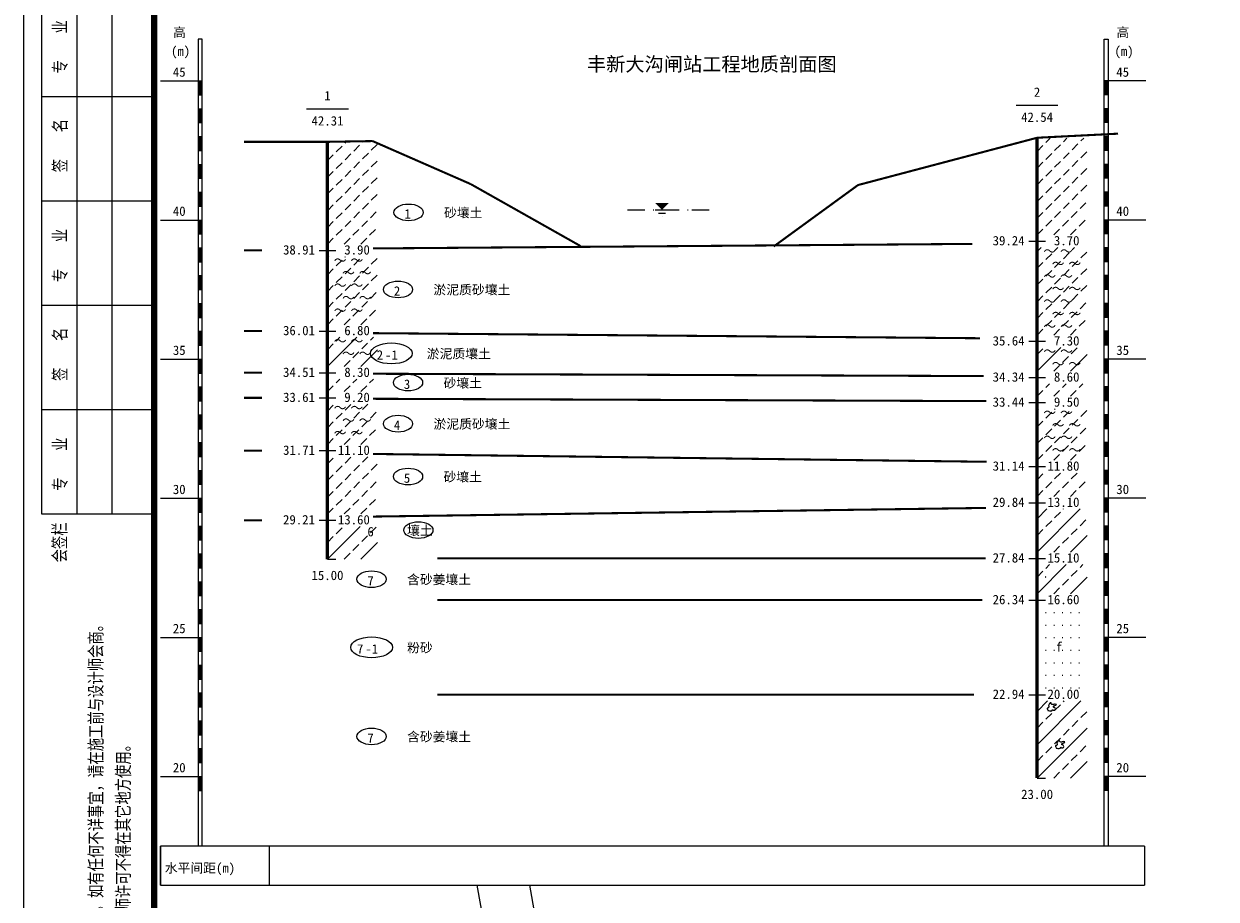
# Model space of a CAD drawing. Extents: x -13074 to 1448651, y 3648755 to 8081248.
# Tile 164 of 173: x 567718 to 568632, y 3857987 to 3858658. Entities that reach past the tile are written whole.
import ezdxf
from ezdxf.enums import TextEntityAlignment as Align

# ---------------------------------------------------------------- set-up
doc = ezdxf.new("R2010")
doc.units = 0
doc.layers.get('0').update_dxf_attribs({"linetype": 'CONTINUOUS'})
for name, color, linetype, lineweight in [('0.09标注线', 3, 'CONTINUOUS', 9), ('1', 1, 'CONTINUOUS', 40), ('2', 61, 'CONTINUOUS', 30), ('3', 8, 'CONTINUOUS', 5), ('SHEET', 1, 'CONTINUOUS', 15)]:
    doc.layers.add(name, color=color, linetype=linetype, lineweight=lineweight)
for name, color, linetype in [('DIM', 3, 'CONTINUOUS'), ('DMTZ', 7, 'CONTINUOUS'), ('水位线', 7, 'CONTINUOUS')]:
    doc.layers.add(name, color=color, linetype=linetype)
doc.styles.add('FHZ', font='FangSong_GB2312.ttf', dxfattribs={"width": 0.707, "height": 300})
doc.styles.add('宋体', font='FangSong_GB2312.ttf')
doc.styles.add('黑体', font='simhei.ttf')
doc.linetypes.add('8411', pattern='A,1,[20,LINE.SHX,S=2,R=0,X=0,Y=0],2,[15,LINE.SHX,S=2,R=0,X=0,Y=0],1', length=4)

# ---------------------------------------------------------------- blocks, each defined once
blk = doc.blocks.new('SJ')
for p, q in [((0.138, 0.434), (0.133, 0.374)), ((0.133, 0.374), (0.143, 0.354)), ((0.168, 0.432), (0.138, 0.434)), ((0.143, 0.354), (0.156, 0.342)), ((0.156, 0.342), (0.195, 0.24)), ((0.223, 0.432), (0.168, 0.432)), ((0.195, 0.24), (0.238, 0.223)), ((0.238, 0.476), (0.223, 0.432)), ((0.253, 0.486), (0.238, 0.476)), ((0.238, 0.223), (0.313, 0.205)), ((0.265, 0.663), (0.243, 0.636)), ((0.243, 0.636), (0.283, 0.544)), ((0.283, 0.489), (0.253, 0.486)), ((0.28, 0.69), (0.265, 0.663)), ((0.283, 0.544), (0.275, 0.556)), ((0.275, 0.556), (0.28, 0.531)), ((0.303, 0.715), (0.28, 0.69)), ((0.28, 0.531), (0.283, 0.494)), ((0.283, 0.494), (0.283, 0.489)), ((0.315, 0.785), (0.303, 0.715)), ((0.313, 0.205), (0.352, 0.2)), ((0.355, 0.815), (0.315, 0.785)), ((0.352, 0.2), (0.38, 0.193)), ((0.367, 0.84), (0.355, 0.815)), ((0.427, 0.852), (0.367, 0.84)), ((0.38, 0.193), (0.427, 0.198)), ((0.469, 0.85), (0.427, 0.852)), ((0.427, 0.198), (0.524, 0.22)), ((0.442, 0.81), (0.447, 0.82)), ((0.442, 0.802), (0.442, 0.81)), ((0.504, 0.725), (0.442, 0.802)), ((0.447, 0.82), (0.469, 0.85)), ((0.557, 0.715), (0.504, 0.725)), ((0.524, 0.22), (0.537, 0.243)), ((0.537, 0.243), (0.549, 0.272)), ((0.549, 0.272), (0.567, 0.302)), ((0.614, 0.718), (0.557, 0.715)), ((0.567, 0.302), (0.619, 0.26)), ((0.661, 0.723), (0.614, 0.718)), ((0.619, 0.26), (0.661, 0.25)), ((0.639, 0.581), (0.674, 0.596)), ((0.639, 0.489), (0.639, 0.581)), ((0.669, 0.484), (0.639, 0.489)), ((0.718, 0.73), (0.661, 0.723)), ((0.661, 0.25), (0.721, 0.265)), ((0.716, 0.481), (0.669, 0.484)), ((0.674, 0.596), (0.833, 0.655)), ((0.748, 0.474), (0.716, 0.481)), ((0.788, 0.752), (0.718, 0.73)), ((0.721, 0.265), (0.781, 0.292)), ((0.806, 0.372), (0.748, 0.474)), ((0.781, 0.292), (0.806, 0.372)), ((0.888, 0.723), (0.788, 0.752)), ((0.833, 0.655), (0.888, 0.723))]:
    blk.add_line(p, q)

msp = doc.modelspace()

# ---------------------------------------------------------------- linework, layer by layer
at = {"lineweight": 13}
for p, q in [((568501.391, 3858567.023), (568504.805, 3858570.436)), ((568514.831, 3858567.663), (568517.605, 3858570.436)), ((568528.271, 3858568.303), (568530.405, 3858570.436)), ((567950.418, 3858566.063), (567952.018, 3858567.663)), ((567957.138, 3858559.983), (567961.618, 3858564.463)), ((567963.858, 3858566.703), (567964.818, 3858567.663)), ((567970.578, 3858560.623), (567975.058, 3858565.103)), ((567977.298, 3858567.343), (567977.618, 3858567.663)), ((567984.018, 3858561.263), (567988.498, 3858565.743)), ((568494.671, 3858560.303), (568499.151, 3858564.783)), ((568508.111, 3858560.943), (568512.591, 3858565.423)), ((568521.551, 3858561.583), (568526.031, 3858566.063)), ((568528.271, 3858555.503), (568532.751, 3858559.983)), ((567950.418, 3858553.263), (567954.898, 3858557.743)), ((567957.138, 3858547.183), (567961.618, 3858551.663)), ((567963.858, 3858553.903), (567968.338, 3858558.383)), ((567970.578, 3858547.823), (567975.058, 3858552.303)), ((567977.298, 3858554.543), (567981.778, 3858559.023)), ((567984.018, 3858548.463), (567988.498, 3858552.943)), ((568494.671, 3858547.503), (568499.151, 3858551.983)), ((568501.391, 3858554.223), (568505.871, 3858558.703)), ((568508.111, 3858548.143), (568512.591, 3858552.623)), ((568514.831, 3858554.863), (568519.311, 3858559.343)), ((568521.551, 3858548.783), (568526.031, 3858553.263)), ((567950.418, 3858540.463), (567954.898, 3858544.943)), ((567963.858, 3858541.103), (567968.338, 3858545.583)), ((567977.298, 3858541.743), (567981.778, 3858546.223)), ((568501.391, 3858541.423), (568505.871, 3858545.903)), ((568514.831, 3858542.063), (568519.311, 3858546.543)), ((568528.271, 3858542.703), (568532.751, 3858547.183)), ((567957.138, 3858534.383), (567961.618, 3858538.863)), ((567963.858, 3858528.303), (567968.338, 3858532.783)), ((567970.578, 3858535.023), (567975.058, 3858539.503)), ((567977.298, 3858528.943), (567981.778, 3858533.423)), ((567984.018, 3858535.663), (567988.498, 3858540.143)), ((568494.671, 3858534.703), (568499.151, 3858539.183)), ((568501.391, 3858528.623), (568505.871, 3858533.103)), ((568508.111, 3858535.343), (568512.591, 3858539.823)), ((568514.831, 3858529.263), (568519.311, 3858533.743)), ((568521.551, 3858535.983), (568526.031, 3858540.463)), ((568528.271, 3858529.903), (568532.751, 3858534.383)), ((567950.418, 3858527.663), (567954.898, 3858532.143)), ((567957.138, 3858521.583), (567961.618, 3858526.063)), ((567970.578, 3858522.223), (567975.058, 3858526.703)), ((567984.018, 3858522.863), (567988.498, 3858527.343)), ((568494.671, 3858521.903), (568499.151, 3858526.383)), ((568508.111, 3858522.543), (568512.591, 3858527.023)), ((568521.551, 3858523.183), (568526.031, 3858527.663)), ((567950.418, 3858514.863), (567954.898, 3858519.343)), ((567963.858, 3858515.503), (567968.338, 3858519.983)), ((567977.298, 3858516.143), (567981.778, 3858520.623)), ((568501.391, 3858515.823), (568505.871, 3858520.303)), ((568514.831, 3858516.463), (568519.311, 3858520.943)), ((568527.631, 3858516.463), (568532.111, 3858520.943)), ((567950.418, 3858502.063), (567954.898, 3858506.543)), ((567957.138, 3858508.783), (567961.618, 3858513.263)), ((567963.858, 3858502.703), (567968.338, 3858507.183)), ((567970.578, 3858509.423), (567975.058, 3858513.903)), ((567976.658, 3858502.703), (567981.138, 3858507.183)), ((567983.378, 3858509.423), (567987.858, 3858513.903)), ((568494.671, 3858509.103), (568499.151, 3858513.583)), ((568501.391, 3858503.023), (568505.871, 3858507.503)), ((568508.111, 3858509.743), (568512.591, 3858514.223)), ((568514.191, 3858503.023), (568518.671, 3858507.503)), ((568520.911, 3858509.743), (568525.391, 3858514.223)), ((568526.991, 3858503.023), (568531.471, 3858507.503)), ((567957.138, 3858495.983), (567961.618, 3858500.463)), ((567969.938, 3858495.983), (567974.418, 3858500.463)), ((567982.738, 3858495.983), (567987.218, 3858500.463)), ((568494.671, 3858496.303), (568499.151, 3858500.783)), ((568507.471, 3858496.303), (568511.951, 3858500.783)), ((568520.271, 3858496.303), (568524.751, 3858500.783)), ((567950.418, 3858489.263), (567954.898, 3858493.743)), ((567963.218, 3858489.263), (567967.698, 3858493.743)), ((567976.018, 3858489.263), (567980.498, 3858493.743)), ((567950.418, 3858478.596), (567951.484, 3858479.663)), ((567963.858, 3858479.236), (567964.284, 3858479.663)), ((567984.018, 3858473.796), (567988.498, 3858478.276)), ((568494.671, 3858483.503), (568497.871, 3858486.703)), ((568501.391, 3858477.423), (568505.871, 3858481.903)), ((568508.111, 3858484.143), (568510.671, 3858486.703)), ((568514.831, 3858478.063), (568519.311, 3858482.543)), ((568521.551, 3858484.783), (568523.471, 3858486.703)), ((568528.271, 3858478.703), (568532.751, 3858483.183)), ((567950.418, 3858465.796), (567954.898, 3858470.276)), ((567957.138, 3858472.516), (567961.618, 3858476.996)), ((567963.858, 3858466.436), (567968.338, 3858470.916)), ((567970.578, 3858473.156), (567975.058, 3858477.636)), ((567977.298, 3858467.076), (567981.778, 3858471.556)), ((568494.671, 3858470.703), (568499.151, 3858475.183)), ((568501.391, 3858464.623), (568505.871, 3858469.103)), ((568508.111, 3858471.343), (568512.591, 3858475.823)), ((568514.831, 3858465.263), (568519.311, 3858469.743)), ((568521.551, 3858471.983), (568526.031, 3858476.463)), ((568528.271, 3858465.903), (568532.751, 3858470.383)), ((567957.138, 3858459.716), (567961.618, 3858464.196)), ((567970.578, 3858460.356), (567975.058, 3858464.836)), ((567984.018, 3858460.996), (567988.498, 3858465.476)), ((568494.671, 3858457.903), (568499.151, 3858462.383)), ((568508.111, 3858458.543), (568512.591, 3858463.023)), ((568521.551, 3858459.183), (568526.031, 3858463.663)), ((567950.418, 3858452.996), (567954.898, 3858457.476)), ((567957.138, 3858446.916), (567961.618, 3858451.396)), ((567963.858, 3858453.636), (567968.338, 3858458.116)), ((567970.578, 3858447.556), (567975.058, 3858452.036)), ((567977.298, 3858454.276), (567981.778, 3858458.756)), ((567983.378, 3858447.556), (567987.858, 3858452.036)), ((568501.391, 3858451.823), (568505.871, 3858456.303)), ((568514.831, 3858452.463), (568519.311, 3858456.943)), ((568521.551, 3858446.383), (568526.031, 3858450.863)), ((568528.271, 3858453.103), (568532.751, 3858457.583)), ((567950.418, 3858440.196), (567954.898, 3858444.676)), ((567963.858, 3858440.836), (567968.338, 3858445.316)), ((567976.658, 3858440.836), (567981.138, 3858445.316)), ((568494.671, 3858445.103), (568499.151, 3858449.583)), ((568501.391, 3858439.023), (568505.871, 3858443.503)), ((568508.111, 3858445.743), (568512.591, 3858450.223)), ((568514.831, 3858439.663), (568519.311, 3858444.143)), ((568527.631, 3858439.663), (568532.111, 3858444.143)), ((567957.138, 3858434.116), (567961.618, 3858438.596)), ((567969.938, 3858434.116), (567974.418, 3858438.596)), ((567982.738, 3858434.116), (567987.218, 3858438.596)), ((568494.671, 3858432.303), (568499.151, 3858436.783)), ((568508.111, 3858432.943), (568512.591, 3858437.423)), ((568520.911, 3858432.943), (568525.391, 3858437.423)), ((567950.418, 3858427.396), (567954.898, 3858431.876)), ((567963.218, 3858427.396), (567967.698, 3858431.876)), ((567976.018, 3858427.396), (567980.498, 3858431.876)), ((568494.671, 3858419.503), (568499.151, 3858423.983)), ((568501.391, 3858426.223), (568505.871, 3858430.703)), ((568507.471, 3858419.503), (568511.951, 3858423.983)), ((568514.191, 3858426.223), (568518.671, 3858430.703)), ((568520.271, 3858419.503), (568524.751, 3858423.983)), ((568526.991, 3858426.223), (568531.471, 3858430.703)), ((567950.418, 3858395.396), (567972.818, 3858417.796)), ((567957.138, 3858414.916), (567960.018, 3858417.796)), ((567983.378, 3858415.556), (567985.618, 3858417.796)), ((567950.418, 3858408.196), (567954.898, 3858412.676)), ((567969.938, 3858402.116), (567974.418, 3858406.596)), ((567976.018, 3858395.396), (567988.818, 3858408.196)), ((567976.658, 3858408.836), (567981.138, 3858413.316)), ((568494.671, 3858391.769), (568512.805, 3858409.903)), ((568494.671, 3858404.569), (568499.151, 3858409.049)), ((568520.271, 3858391.769), (568533.071, 3858404.569)), ((568520.911, 3858405.209), (568525.391, 3858409.689)), ((567963.218, 3858395.396), (567967.698, 3858399.876)), ((568507.471, 3858391.769), (568511.951, 3858396.249)), ((568514.191, 3858398.489), (568518.671, 3858402.969)), ((567950.418, 3858376.196), (567954.898, 3858380.676)), ((567957.138, 3858382.916), (567960.018, 3858385.796)), ((567963.218, 3858376.196), (567967.698, 3858380.676)), ((567969.938, 3858382.916), (567972.818, 3858385.796)), ((567976.018, 3858376.196), (567980.498, 3858380.676)), ((567982.738, 3858382.916), (567985.618, 3858385.796)), ((568501.391, 3858379.289), (568504.271, 3858382.169)), ((568514.191, 3858379.289), (568517.071, 3858382.169)), ((568526.991, 3858379.289), (568529.871, 3858382.169)), ((568494.671, 3858372.569), (568499.151, 3858377.049)), ((568507.471, 3858372.569), (568511.951, 3858377.049)), ((568520.271, 3858372.569), (568524.751, 3858377.049)), ((567950.418, 3858361.263), (567954.898, 3858365.743)), ((567957.138, 3858355.183), (567961.618, 3858359.663)), ((567963.858, 3858361.903), (567968.338, 3858366.383)), ((567970.578, 3858355.823), (567975.058, 3858360.303)), ((567977.298, 3858362.543), (567981.351, 3858366.596)), ((567983.378, 3858355.823), (567987.858, 3858360.303)), ((568494.671, 3858361.903), (568495.738, 3858362.969)), ((568501.391, 3858355.823), (568505.871, 3858360.303)), ((568508.111, 3858362.543), (568508.538, 3858362.969)), ((568514.831, 3858356.463), (568519.311, 3858360.943)), ((568528.271, 3858357.103), (568532.751, 3858361.583)), ((567950.418, 3858348.463), (567954.898, 3858352.943)), ((567963.858, 3858349.103), (567968.338, 3858353.583)), ((567976.658, 3858349.103), (567981.138, 3858353.583)), ((568494.671, 3858349.103), (568499.151, 3858353.583)), ((568508.111, 3858349.743), (568512.591, 3858354.223)), ((568521.551, 3858350.383), (568526.031, 3858354.863)), ((567957.138, 3858342.383), (567961.618, 3858346.863)), ((567969.938, 3858342.383), (567974.418, 3858346.863)), ((567982.738, 3858342.383), (567987.218, 3858346.863)), ((568494.671, 3858336.303), (568499.151, 3858340.783)), ((568501.391, 3858343.023), (568505.871, 3858347.503)), ((568508.111, 3858336.943), (568512.591, 3858341.423)), ((568514.831, 3858343.663), (568519.311, 3858348.143)), ((568520.911, 3858336.943), (568525.391, 3858341.423)), ((568527.631, 3858343.663), (568532.111, 3858348.143)), ((567950.418, 3858335.663), (567954.898, 3858340.143)), ((567963.218, 3858335.663), (567967.698, 3858340.143)), ((567976.018, 3858335.663), (567980.498, 3858340.143)), ((568501.391, 3858330.223), (568505.871, 3858334.703)), ((568514.191, 3858330.223), (568518.671, 3858334.703)), ((568526.991, 3858330.223), (568531.471, 3858334.703)), ((567950.418, 3858320.729), (567954.898, 3858325.209)), ((567963.858, 3858321.369), (567968.338, 3858325.849)), ((567977.298, 3858322.009), (567981.351, 3858326.063)), ((568494.671, 3858323.503), (568499.151, 3858327.983)), ((568507.471, 3858323.503), (568511.951, 3858327.983)), ((568520.271, 3858323.503), (568524.751, 3858327.983)), ((567957.138, 3858314.649), (567961.618, 3858319.129)), ((567970.578, 3858315.289), (567975.058, 3858319.769)), ((567977.298, 3858309.209), (567981.778, 3858313.689)), ((567984.018, 3858315.929), (567988.498, 3858320.409)), ((568508.111, 3858309.209), (568512.591, 3858313.689)), ((568520.911, 3858309.209), (568525.391, 3858313.689)), ((567950.418, 3858307.929), (567954.898, 3858312.409)), ((567957.138, 3858301.849), (567961.618, 3858306.329)), ((567963.858, 3858308.569), (567968.338, 3858313.049)), ((567970.578, 3858302.489), (567975.058, 3858306.969)), ((567983.378, 3858302.489), (567987.858, 3858306.969)), ((568494.671, 3858308.569), (568499.151, 3858313.049)), ((568501.391, 3858302.489), (568505.871, 3858306.969)), ((568514.191, 3858302.489), (568518.671, 3858306.969)), ((568526.991, 3858302.489), (568531.471, 3858306.969)), ((567950.418, 3858295.129), (567954.898, 3858299.609)), ((567963.858, 3858295.769), (567968.338, 3858300.249)), ((567976.658, 3858295.769), (567981.138, 3858300.249)), ((568494.671, 3858295.769), (568499.151, 3858300.249)), ((568507.471, 3858295.769), (568511.951, 3858300.249)), ((568520.271, 3858295.769), (568524.751, 3858300.249)), ((567950.418, 3858282.329), (567954.898, 3858286.809)), ((567957.138, 3858289.049), (567961.618, 3858293.529)), ((567963.218, 3858282.329), (567967.698, 3858286.809)), ((567969.938, 3858289.049), (567974.418, 3858293.529)), ((567976.018, 3858282.329), (567980.498, 3858286.809)), ((567982.738, 3858289.049), (567987.218, 3858293.529)), ((568494.671, 3858253.103), (568527.738, 3858286.169)), ((568494.671, 3858278.703), (568502.138, 3858286.169)), ((568514.831, 3858286.063), (568514.938, 3858286.169)), ((568501.391, 3858272.623), (568505.871, 3858277.103)), ((568508.111, 3858279.343), (568512.591, 3858283.823)), ((568527.631, 3858273.263), (568532.111, 3858277.743)), ((567950.418, 3858247.663), (567975.484, 3858272.729)), ((567957.138, 3858267.183), (567961.618, 3858271.663)), ((567983.378, 3858267.823), (567987.858, 3858272.303)), ((568494.671, 3858265.903), (568499.151, 3858270.383)), ((568520.911, 3858266.543), (568525.391, 3858271.023)), ((567950.418, 3858260.463), (567954.898, 3858264.943)), ((567969.938, 3858254.383), (567974.418, 3858258.863)), ((567976.018, 3858247.663), (567988.818, 3858260.463)), ((567976.658, 3858261.103), (567981.138, 3858265.583)), ((568514.191, 3858259.823), (568518.671, 3858264.303)), ((568520.271, 3858253.103), (568533.071, 3858265.903)), ((567963.218, 3858247.663), (567967.698, 3858252.143)), ((568507.471, 3858253.103), (568511.951, 3858257.583)), ((568494.671, 3858221.103), (568517.071, 3858243.503)), ((568501.391, 3858240.623), (568504.271, 3858243.503)), ((568527.631, 3858241.263), (568529.871, 3858243.503)), ((568494.671, 3858233.903), (568499.151, 3858238.383)), ((568514.191, 3858227.823), (568518.671, 3858232.303)), ((568520.271, 3858221.103), (568533.071, 3858233.903)), ((568520.911, 3858234.543), (568525.391, 3858239.023)), ((568507.471, 3858221.103), (568511.951, 3858225.583)), ((568501.071, 3858206.703), (568501.711, 3858206.703)), ((568507.471, 3858206.703), (568508.111, 3858206.703)), ((568513.871, 3858206.703), (568514.511, 3858206.703)), ((568520.271, 3858206.703), (568520.911, 3858206.703)), ((568526.671, 3858206.703), (568527.311, 3858206.703)), ((568501.071, 3858197.103), (568501.711, 3858197.103)), ((568507.471, 3858197.103), (568508.111, 3858197.103)), ((568513.871, 3858197.103), (568514.511, 3858197.103)), ((568520.271, 3858197.103), (568520.911, 3858197.103)), ((568526.671, 3858197.103), (568527.311, 3858197.103)), ((568501.071, 3858187.503), (568501.711, 3858187.503)), ((568507.471, 3858187.503), (568508.111, 3858187.503)), ((568513.871, 3858187.503), (568514.511, 3858187.503)), ((568520.271, 3858187.503), (568520.911, 3858187.503)), ((568526.671, 3858187.503), (568527.311, 3858187.503)), ((568501.071, 3858177.903), (568501.711, 3858177.903)), ((568507.471, 3858177.903), (568508.111, 3858177.903)), ((568513.871, 3858177.903), (568514.511, 3858177.903)), ((568520.271, 3858177.903), (568520.911, 3858177.903)), ((568526.671, 3858177.903), (568527.311, 3858177.903)), ((568501.071, 3858168.303), (568501.711, 3858168.303)), ((568507.471, 3858168.303), (568508.111, 3858168.303)), ((568513.871, 3858168.303), (568514.511, 3858168.303)), ((568520.271, 3858168.303), (568520.911, 3858168.303)), ((568526.671, 3858168.303), (568527.311, 3858168.303)), ((568501.071, 3858158.703), (568501.711, 3858158.703)), ((568507.471, 3858158.703), (568508.111, 3858158.703)), ((568513.871, 3858158.703), (568514.511, 3858158.703)), ((568520.271, 3858158.703), (568520.911, 3858158.703)), ((568526.671, 3858158.703), (568527.311, 3858158.703)), ((568501.071, 3858149.103), (568501.711, 3858149.103)), ((568507.471, 3858149.103), (568508.111, 3858149.103)), ((568513.871, 3858149.103), (568514.511, 3858149.103)), ((568520.271, 3858149.103), (568520.911, 3858149.103)), ((568526.671, 3858149.103), (568527.311, 3858149.103)), ((568494.671, 3858105.369), (568528.271, 3858138.969)), ((568494.671, 3858130.969), (568502.671, 3858138.969)), ((568508.111, 3858131.609), (568512.591, 3858136.089)), ((568514.831, 3858138.329), (568515.471, 3858138.969)), ((568528.271, 3858126.169), (568532.751, 3858130.649)), ((568494.671, 3858118.169), (568499.151, 3858122.649)), ((568501.391, 3858124.889), (568505.871, 3858129.369)), ((568521.551, 3858119.449), (568526.031, 3858123.929)), ((568494.671, 3858079.769), (568533.071, 3858118.169)), ((568514.831, 3858112.729), (568519.311, 3858117.209)), ((568501.391, 3858099.289), (568505.871, 3858103.769)), ((568508.111, 3858106.009), (568512.591, 3858110.489)), ((568527.631, 3858099.929), (568532.111, 3858104.409)), ((568494.671, 3858092.569), (568499.151, 3858097.049)), ((568520.911, 3858093.209), (568525.391, 3858097.689)), ((568514.191, 3858086.489), (568518.671, 3858090.969)), ((568520.271, 3858079.769), (568533.071, 3858092.569)), ((568507.471, 3858079.769), (568511.951, 3858084.249))]:
    msp.add_line(p, q, dxfattribs=at)
at = {"layer": '0.09标注线', "linetype": 'Continuous', "lineweight": 13}
for p, q in [((568494.671, 3858570.787), (568357.306, 3858534.516)), ((568059.971, 3858535.267), (568144.449, 3858487.772))]:
    msp.add_line(p, q, dxfattribs=at)
at = {"layer": '1', "lineweight": 13}
for p, q in [((567854.418, 3858646.383), (567851.218, 3858646.383)), ((567851.218, 3858646.383), (567851.218, 3858027.716)), ((567854.418, 3858027.716), (567854.418, 3858646.383)), ((568546.023, 3858027.716), (568546.023, 3858646.383)), ((568546.023, 3858646.383), (568549.223, 3858646.383)), ((568549.223, 3858646.383), (568549.223, 3858027.716)), ((567822.418, 3858614.383), (567854.418, 3858614.383)), ((568578.023, 3858614.383), (568546.023, 3858614.383)), ((567851.218, 3858603.716), (567854.418, 3858603.716)), ((568549.223, 3858603.716), (568546.023, 3858603.716)), ((567851.218, 3858593.049), (567854.418, 3858593.049)), ((568549.223, 3858593.049), (568546.023, 3858593.049)), ((567851.218, 3858582.383), (567854.418, 3858582.383)), ((568549.223, 3858582.383), (568546.023, 3858582.383)), ((567851.218, 3858571.716), (567854.418, 3858571.716)), ((568549.223, 3858571.716), (568546.023, 3858571.716)), ((567851.218, 3858561.049), (567854.418, 3858561.049)), ((568549.223, 3858561.049), (568546.023, 3858561.049)), ((567851.218, 3858550.383), (567854.418, 3858550.383)), ((568549.223, 3858550.383), (568546.023, 3858550.383)), ((567851.218, 3858539.716), (567854.418, 3858539.716)), ((568549.223, 3858539.716), (568546.023, 3858539.716)), ((567851.218, 3858529.049), (567854.418, 3858529.049)), ((568549.223, 3858529.049), (568546.023, 3858529.049)), ((567851.218, 3858518.383), (567854.418, 3858518.383)), ((568549.223, 3858518.383), (568546.023, 3858518.383)), ((567822.418, 3858507.716), (567854.418, 3858507.716)), ((568578.023, 3858507.716), (568546.023, 3858507.716)), ((567851.218, 3858497.049), (567854.418, 3858497.049)), ((568549.223, 3858497.049), (568546.023, 3858497.049)), ((567851.218, 3858486.383), (567854.418, 3858486.383)), ((568549.223, 3858486.383), (568546.023, 3858486.383)), ((567851.218, 3858475.716), (567854.418, 3858475.716)), ((568549.223, 3858475.716), (568546.023, 3858475.716)), ((567851.218, 3858465.049), (567854.418, 3858465.049)), ((568549.223, 3858465.049), (568546.023, 3858465.049)), ((567851.218, 3858454.383), (567854.418, 3858454.383)), ((568549.223, 3858454.383), (568546.023, 3858454.383)), ((567851.218, 3858443.716), (567854.418, 3858443.716)), ((568549.223, 3858443.716), (568546.023, 3858443.716)), ((567851.218, 3858433.049), (567854.418, 3858433.049)), ((568549.223, 3858433.049), (568546.023, 3858433.049)), ((567851.218, 3858422.383), (567854.418, 3858422.383)), ((568549.223, 3858422.383), (568546.023, 3858422.383)), ((567851.218, 3858411.716), (567854.418, 3858411.716)), ((568549.223, 3858411.716), (568546.023, 3858411.716)), ((567822.418, 3858401.049), (567854.418, 3858401.049)), ((568578.023, 3858401.049), (568546.023, 3858401.049)), ((567851.218, 3858390.383), (567854.418, 3858390.383)), ((568549.223, 3858390.383), (568546.023, 3858390.383)), ((567851.218, 3858379.716), (567854.418, 3858379.716)), ((568549.223, 3858379.716), (568546.023, 3858379.716)), ((567851.218, 3858369.049), (567854.418, 3858369.049)), ((568549.223, 3858369.049), (568546.023, 3858369.049)), ((567851.218, 3858358.383), (567854.418, 3858358.383)), ((568549.223, 3858358.383), (568546.023, 3858358.383)), ((567851.218, 3858347.716), (567854.418, 3858347.716)), ((568549.223, 3858347.716), (568546.023, 3858347.716)), ((567851.218, 3858337.049), (567854.418, 3858337.049)), ((568549.223, 3858337.049), (568546.023, 3858337.049)), ((567851.218, 3858326.383), (567854.418, 3858326.383)), ((568549.223, 3858326.383), (568546.023, 3858326.383)), ((567851.218, 3858315.716), (567854.418, 3858315.716)), ((568549.223, 3858315.716), (568546.023, 3858315.716)), ((567851.218, 3858305.049), (567854.418, 3858305.049)), ((568549.223, 3858305.049), (568546.023, 3858305.049)), ((567822.418, 3858294.383), (567854.418, 3858294.383)), ((568578.023, 3858294.383), (568546.023, 3858294.383)), ((567851.218, 3858283.716), (567854.418, 3858283.716)), ((568549.223, 3858283.716), (568546.023, 3858283.716)), ((567851.218, 3858273.049), (567854.418, 3858273.049)), ((568549.223, 3858273.049), (568546.023, 3858273.049)), ((567851.218, 3858262.383), (567854.418, 3858262.383)), ((568549.223, 3858262.383), (568546.023, 3858262.383)), ((567851.218, 3858251.716), (567854.418, 3858251.716)), ((568549.223, 3858251.716), (568546.023, 3858251.716)), ((567851.218, 3858241.049), (567854.418, 3858241.049)), ((567950.418, 3858247.663), (567956.818, 3858247.663)), ((568549.223, 3858241.049), (568546.023, 3858241.049)), ((567851.218, 3858230.383), (567854.418, 3858230.383)), ((568549.223, 3858230.383), (568546.023, 3858230.383)), ((567851.218, 3858219.716), (567854.418, 3858219.716)), ((568549.223, 3858219.716), (568546.023, 3858219.716)), ((567851.218, 3858209.049), (567854.418, 3858209.049)), ((568549.223, 3858209.049), (568546.023, 3858209.049)), ((567851.218, 3858198.383), (567854.418, 3858198.383)), ((568549.223, 3858198.383), (568546.023, 3858198.383)), ((567822.418, 3858187.716), (567854.418, 3858187.716)), ((568578.023, 3858187.716), (568546.023, 3858187.716)), ((567851.218, 3858177.049), (567854.418, 3858177.049)), ((568549.223, 3858177.049), (568546.023, 3858177.049)), ((567851.218, 3858166.383), (567854.418, 3858166.383)), ((568549.223, 3858166.383), (568546.023, 3858166.383)), ((567851.218, 3858155.716), (567854.418, 3858155.716)), ((568549.223, 3858155.716), (568546.023, 3858155.716)), ((567851.218, 3858145.049), (567854.418, 3858145.049)), ((568549.223, 3858145.049), (568546.023, 3858145.049)), ((567851.218, 3858134.383), (567854.418, 3858134.383)), ((568549.223, 3858134.383), (568546.023, 3858134.383)), ((567851.218, 3858123.716), (567854.418, 3858123.716)), ((568549.223, 3858123.716), (568546.023, 3858123.716)), ((567851.218, 3858113.049), (567854.418, 3858113.049)), ((568549.223, 3858113.049), (568546.023, 3858113.049)), ((567851.218, 3858102.383), (567854.418, 3858102.383)), ((568549.223, 3858102.383), (568546.023, 3858102.383)), ((567851.218, 3858091.716), (567854.418, 3858091.716)), ((568549.223, 3858091.716), (568546.023, 3858091.716)), ((567822.418, 3858081.049), (567854.418, 3858081.049)), ((568494.671, 3858079.769), (568501.071, 3858079.769)), ((568578.023, 3858081.049), (568546.023, 3858081.049)), ((567851.218, 3858070.383), (567854.418, 3858070.383)), ((568549.223, 3858070.383), (568546.023, 3858070.383)), ((568576.97, 3858027.716), (567822.418, 3858027.716)), ((567822.418, 3858027.716), (567822.418, 3857997.617)), ((567822.418, 3857997.617), (567822.418, 3858027.716)), ((567905.618, 3858027.716), (567905.618, 3857997.617)), ((568576.97, 3858027.716), (568576.97, 3857997.617)), ((567822.418, 3857997.617), (568576.97, 3857997.617))]:
    msp.add_line(p, q, dxfattribs=at)
at = {"layer": '1', "color": 1, "lineweight": 13}
for p, q in [((567934.418, 3858592.995), (567966.418, 3858592.995)), ((568478.671, 3858595.768), (568510.671, 3858595.768))]:
    msp.add_line(p, q, dxfattribs=at)
at = {"layer": '1', "lineweight": 13, "const_width": 2.56}
for points in [[(568494.671, 3858570.436), (568494.671, 3858079.769)], [(567950.418, 3858567.663), (567950.418, 3858247.663)]]:
    msp.add_lwpolyline(points, dxfattribs=at)
at = {"layer": '1', "lineweight": 13}
for points in [[(567851.218, 3858614.383), (567854.418, 3858614.383), (567851.218, 3858603.716), (567854.418, 3858603.716)], [(568549.223, 3858614.383), (568546.023, 3858614.383), (568549.223, 3858603.716), (568546.023, 3858603.716)], [(567851.218, 3858593.049), (567854.418, 3858593.049), (567851.218, 3858582.383), (567854.418, 3858582.383)], [(568549.223, 3858593.049), (568546.023, 3858593.049), (568549.223, 3858582.383), (568546.023, 3858582.383)], [(567851.218, 3858571.716), (567854.418, 3858571.716), (567851.218, 3858561.049), (567854.418, 3858561.049)], [(568549.223, 3858571.716), (568546.023, 3858571.716), (568549.223, 3858561.049), (568546.023, 3858561.049)], [(567851.218, 3858550.383), (567854.418, 3858550.383), (567851.218, 3858539.716), (567854.418, 3858539.716)], [(568549.223, 3858550.383), (568546.023, 3858550.383), (568549.223, 3858539.716), (568546.023, 3858539.716)], [(567851.218, 3858529.049), (567854.418, 3858529.049), (567851.218, 3858518.383), (567854.418, 3858518.383)], [(568549.223, 3858529.049), (568546.023, 3858529.049), (568549.223, 3858518.383), (568546.023, 3858518.383)], [(567851.218, 3858507.716), (567854.418, 3858507.716), (567851.218, 3858497.049), (567854.418, 3858497.049)], [(568549.223, 3858507.716), (568546.023, 3858507.716), (568549.223, 3858497.049), (568546.023, 3858497.049)], [(567851.218, 3858486.383), (567854.418, 3858486.383), (567851.218, 3858475.716), (567854.418, 3858475.716)], [(568549.223, 3858486.383), (568546.023, 3858486.383), (568549.223, 3858475.716), (568546.023, 3858475.716)], [(567851.218, 3858465.049), (567854.418, 3858465.049), (567851.218, 3858454.383), (567854.418, 3858454.383)], [(568549.223, 3858465.049), (568546.023, 3858465.049), (568549.223, 3858454.383), (568546.023, 3858454.383)], [(567851.218, 3858443.716), (567854.418, 3858443.716), (567851.218, 3858433.049), (567854.418, 3858433.049)], [(568549.223, 3858443.716), (568546.023, 3858443.716), (568549.223, 3858433.049), (568546.023, 3858433.049)], [(567851.218, 3858422.383), (567854.418, 3858422.383), (567851.218, 3858411.716), (567854.418, 3858411.716)], [(568549.223, 3858422.383), (568546.023, 3858422.383), (568549.223, 3858411.716), (568546.023, 3858411.716)], [(567851.218, 3858401.049), (567854.418, 3858401.049), (567851.218, 3858390.383), (567854.418, 3858390.383)], [(568549.223, 3858401.049), (568546.023, 3858401.049), (568549.223, 3858390.383), (568546.023, 3858390.383)], [(567851.218, 3858379.716), (567854.418, 3858379.716), (567851.218, 3858369.049), (567854.418, 3858369.049)], [(568549.223, 3858379.716), (568546.023, 3858379.716), (568549.223, 3858369.049), (568546.023, 3858369.049)], [(567851.218, 3858358.383), (567854.418, 3858358.383), (567851.218, 3858347.716), (567854.418, 3858347.716)], [(568549.223, 3858358.383), (568546.023, 3858358.383), (568549.223, 3858347.716), (568546.023, 3858347.716)], [(567851.218, 3858337.049), (567854.418, 3858337.049), (567851.218, 3858326.383), (567854.418, 3858326.383)], [(568549.223, 3858337.049), (568546.023, 3858337.049), (568549.223, 3858326.383), (568546.023, 3858326.383)], [(567851.218, 3858315.716), (567854.418, 3858315.716), (567851.218, 3858305.049), (567854.418, 3858305.049)], [(568549.223, 3858315.716), (568546.023, 3858315.716), (568549.223, 3858305.049), (568546.023, 3858305.049)], [(567851.218, 3858294.383), (567854.418, 3858294.383), (567851.218, 3858283.716), (567854.418, 3858283.716)], [(568549.223, 3858294.383), (568546.023, 3858294.383), (568549.223, 3858283.716), (568546.023, 3858283.716)], [(567851.218, 3858273.049), (567854.418, 3858273.049), (567851.218, 3858262.383), (567854.418, 3858262.383)], [(568549.223, 3858273.049), (568546.023, 3858273.049), (568549.223, 3858262.383), (568546.023, 3858262.383)], [(567851.218, 3858251.716), (567854.418, 3858251.716), (567851.218, 3858241.049), (567854.418, 3858241.049)], [(568549.223, 3858251.716), (568546.023, 3858251.716), (568549.223, 3858241.049), (568546.023, 3858241.049)], [(567851.218, 3858230.383), (567854.418, 3858230.383), (567851.218, 3858219.716), (567854.418, 3858219.716)], [(568549.223, 3858230.383), (568546.023, 3858230.383), (568549.223, 3858219.716), (568546.023, 3858219.716)], [(567851.218, 3858209.049), (567854.418, 3858209.049), (567851.218, 3858198.383), (567854.418, 3858198.383)], [(568549.223, 3858209.049), (568546.023, 3858209.049), (568549.223, 3858198.383), (568546.023, 3858198.383)], [(567851.218, 3858187.716), (567854.418, 3858187.716), (567851.218, 3858177.049), (567854.418, 3858177.049)], [(568549.223, 3858187.716), (568546.023, 3858187.716), (568549.223, 3858177.049), (568546.023, 3858177.049)], [(567851.218, 3858166.383), (567854.418, 3858166.383), (567851.218, 3858155.716), (567854.418, 3858155.716)], [(568549.223, 3858166.383), (568546.023, 3858166.383), (568549.223, 3858155.716), (568546.023, 3858155.716)], [(567851.218, 3858145.049), (567854.418, 3858145.049), (567851.218, 3858134.383), (567854.418, 3858134.383)], [(568549.223, 3858145.049), (568546.023, 3858145.049), (568549.223, 3858134.383), (568546.023, 3858134.383)], [(567851.218, 3858123.716), (567854.418, 3858123.716), (567851.218, 3858113.049), (567854.418, 3858113.049)], [(568549.223, 3858123.716), (568546.023, 3858123.716), (568549.223, 3858113.049), (568546.023, 3858113.049)], [(567851.218, 3858102.383), (567854.418, 3858102.383), (567851.218, 3858091.716), (567854.418, 3858091.716)], [(568549.223, 3858102.383), (568546.023, 3858102.383), (568549.223, 3858091.716), (568546.023, 3858091.716)], [(567851.218, 3858081.049), (567854.418, 3858081.049), (567851.218, 3858070.383), (567854.418, 3858070.383)], [(568549.223, 3858081.049), (568546.023, 3858081.049), (568549.223, 3858070.383), (568546.023, 3858070.383)]]:
    msp.add_solid(points, dxfattribs=at)
at = {"layer": '2', "lineweight": 13}
for p, q in [((568488.271, 3858491.503), (568501.071, 3858491.503)), ((567944.018, 3858484.463), (567956.818, 3858484.463)), ((567944.018, 3858422.596), (567956.818, 3858422.596)), ((568488.271, 3858414.703), (568501.071, 3858414.703)), ((567944.018, 3858390.596), (567956.818, 3858390.596)), ((568488.271, 3858386.969), (568501.071, 3858386.969)), ((567944.018, 3858371.396), (567956.818, 3858371.396)), ((568488.271, 3858367.769), (568501.071, 3858367.769)), ((567944.018, 3858330.863), (567956.818, 3858330.863)), ((568488.271, 3858318.703), (568501.071, 3858318.703)), ((568488.271, 3858290.969), (568501.071, 3858290.969)), ((567944.018, 3858277.529), (567956.818, 3858277.529)), ((568488.271, 3858248.303), (568501.071, 3858248.303)), ((568488.271, 3858216.303), (568501.071, 3858216.303)), ((568488.271, 3858143.769), (568501.071, 3858143.769))]:
    msp.add_line(p, q, dxfattribs=at)
at = {"layer": '3', "lineweight": 13, "const_width": 1.6}
for points in [[(568494.671, 3858570.787), (568357.306, 3858534.516)], [(568494.671, 3858570.787), (568556.823, 3858573.931)], [(567886.418, 3858567.663), (567950.418, 3858567.663)], [(567950.418, 3858567.663), (567985.024, 3858568.232)], [(567985.024, 3858568.232), (568060.265, 3858535.267)], [(568060.265, 3858535.267), (568144.449, 3858487.772)], [(568357.306, 3858534.516), (568292.64, 3858487.415)], [(567985.378, 3858485.923), (568444.915, 3858489.403)], [(567886.418, 3858484.463), (567900.146, 3858484.463)], [(567886.418, 3858422.596), (567900.146, 3858422.596)], [(567985.378, 3858420.959), (568450.962, 3858417.057)], [(567886.418, 3858390.596), (567900.146, 3858390.596)], [(567985.378, 3858389.844), (568453.753, 3858388.051)], [(567886.418, 3858371.396), (567900.146, 3858371.396)], [(567985.378, 3858370.644), (568455.716, 3858368.851)], [(567886.418, 3858330.863), (567900.146, 3858330.863)], [(567985.378, 3858328.34), (568456.009, 3858322.33)], [(567985.378, 3858280.317), (568455.6, 3858286.96)], [(567886.418, 3858277.529), (567900.146, 3858277.529)], [(568034.684, 3858248.303), (568455.19, 3858248.303)], [(568034.684, 3858216.303), (568452.635, 3858216.303)], [(568034.684, 3858143.769), (568446.231, 3858143.769)]]:
    msp.add_lwpolyline(points, dxfattribs=at)
at = {"layer": '3', "lineweight": 13}
for centre, major_axis, ratio in [((568012.615, 3858513.587), (11.2, 0), 0.5714286), ((568004.519, 3858454.489), (11.2, 0), 0.5714286), ((567999.399, 3858405.423), (16, 0), 0.5), ((568012.199, 3858383.023), (11.2, 0), 0.5714286), ((568004.519, 3858351.556), (11.2, 0), 0.5714286), ((568012.199, 3858311.023), (11.2, 0), 0.5714286), ((568020.14, 3858269.983), (11.2, 0), 0.5714286), ((567984.252, 3858232.303), (11.2, 0), 0.5714286), ((567984.252, 3858180.036), (16, 0), 0.5), ((567984.252, 3858111.769), (11.2, 0), 0.5714286)]:
    msp.add_ellipse(centre, major_axis=major_axis, ratio=ratio, dxfattribs=at)
at = {"layer": 'DMTZ', "color": 7, "linetype": '8411', "lineweight": 13, "ltscale": 0.6}
for points in [[(568065.015, 3857997.617), (568083.637, 3857894.294), (568092.548, 3857848.248), (568092.517, 3857842.132), (568089.973, 3857838.813), (568031.008, 3857834.388), (568013.3, 3857834.933)], [(568138.048, 3857824.295), (568132.724, 3857843.657), (568105.551, 3857997.617)]]:
    msp.add_lwpolyline(points, dxfattribs=at)
at = {"layer": 'SHEET', "color": 7}
for p, q in [((567731.138, 3858762.489), (567731.138, 3858282.489)), ((567758.138, 3858762.489), (567758.138, 3858282.489)), ((567785.138, 3858762.489), (567785.138, 3858282.489)), ((567731.138, 3858602.489), (567817.538, 3858602.489)), ((567731.138, 3858602.489), (567817.538, 3858602.489)), ((567731.138, 3858602.489), (567817.538, 3858602.489)), ((567731.138, 3858522.489), (567817.538, 3858522.489)), ((567731.138, 3858442.489), (567817.538, 3858442.489)), ((567731.138, 3858442.489), (567817.538, 3858442.489)), ((567731.138, 3858362.489), (567817.538, 3858362.489)), ((567731.138, 3858282.489), (567817.538, 3858282.489))]:
    msp.add_line(p, q, dxfattribs=at)
msp.add_lwpolyline([(569397.537, 3857594.49), (567717.538, 3857594.49), (567717.538, 3858782.489), (569397.537, 3858782.489)], close=True, dxfattribs=at)
at = {"layer": 'SHEET', "color": 7, "const_width": 4.8}
msp.add_lwpolyline([(567817.538, 3858762.489), (569377.537, 3858762.489), (569377.537, 3857614.49), (567817.538, 3857614.49)], close=True, dxfattribs=at)
at = {"layer": '水位线', "lineweight": 13}
for p, q in [((568180.532, 3858515.598), (568193.762, 3858515.582)), ((568189.037, 3858515.569), (568189.566, 3858515.569)), ((568200.112, 3858515.574), (568200.642, 3858515.574)), ((568201.7, 3858515.565), (568212.284, 3858515.565)), ((568206.992, 3858515.565), (568220.222, 3858515.549)), ((568226.572, 3858515.541), (568227.102, 3858515.541)), ((568229.99, 3858515.494), (568243.22, 3858515.477)), ((568204.346, 3858512.919), (568209.638, 3858512.919)), ((568206.992, 3858510.273), (568206.992, 3858510.273))]:
    msp.add_line(p, q, dxfattribs=at)
msp.add_solid([(568201.7, 3858520.857), (568212.284, 3858520.857), (568206.992, 3858515.565)], dxfattribs=at)

# ---------------------------------------------------------------- block references
at = {"lineweight": 13}
for p, xscale, yscale, zscale in [((568501.071, 3858233.903), 0.3779527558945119, 0.3779527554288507, 0.3779527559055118), ((568501.071, 3858129.369), 9.600000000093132, 9.600000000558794, 9.600000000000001), ((568507.471, 3858100.569), 9.600000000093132, 9.600000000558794, 9.600000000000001)]:
    msp.add_blockref('SJ', p, dxfattribs=dict(at, xscale=xscale, yscale=yscale, zscale=zscale))

# ---------------------------------------------------------------- texts
at = {"lineweight": 13, "style": '宋体'}
for s, p in [('～', (567955.218, 3858473.263)), ('～', (567968.018, 3858473.263)), ('～', (568499.471, 3858480.303)), ('～', (568512.271, 3858480.303)), ('～', (567961.618, 3858463.663)), ('～', (567974.418, 3858463.663)), ('～', (568505.871, 3858470.703)), ('～', (568518.671, 3858470.703)), ('～', (568499.471, 3858461.103)), ('～', (568512.271, 3858461.103)), ('～', (567955.218, 3858454.063)), ('～', (567968.018, 3858454.063)), ('～', (568505.871, 3858451.503)), ('～', (568518.671, 3858451.503)), ('～', (567961.618, 3858444.463)), ('～', (567974.418, 3858444.463)), ('～', (568499.471, 3858441.903)), ('～', (568512.271, 3858441.903)), ('～', (567955.218, 3858434.863)), ('～', (567968.018, 3858434.863)), ('～', (568505.871, 3858432.303)), ('～', (568518.671, 3858432.303)), ('～', (568499.471, 3858422.703)), ('～', (568512.271, 3858422.703)), ('～', (567955.218, 3858411.396)), ('～', (567968.018, 3858411.396)), ('～', (567961.618, 3858401.796)), ('～', (567974.418, 3858401.796)), ('～', (568499.471, 3858403.503)), ('～', (568512.271, 3858403.503)), ('～', (568505.871, 3858393.903)), ('～', (568518.671, 3858393.903)), ('～', (567955.218, 3858360.196)), ('～', (567968.018, 3858360.196)), ('～', (568499.471, 3858356.569)), ('～', (568512.271, 3858356.569)), ('～', (567961.618, 3858350.596)), ('～', (567974.418, 3858350.596)), ('～', (568505.871, 3858346.969)), ('～', (568518.671, 3858346.969)), ('～', (567955.218, 3858340.996)), ('～', (567968.018, 3858340.996)), ('～', (568499.471, 3858337.369)), ('～', (568512.271, 3858337.369)), ('～', (568505.871, 3858327.769)), ('～', (568518.671, 3858327.769)), ('f', (568509.071, 3858176.836))]:
    msp.add_text(s, height=7.2, dxfattribs=at).set_placement(p)
at = {"layer": '1', "lineweight": 13, "style": '宋体'}
for s, p in [('高', (567832.018, 3858647.983)), ('高', (568555.623, 3858647.983)), ('(m)', (567830.418, 3858633.583)), ('(m)', (568554.023, 3858633.583)), ('水平间距(m)', (567825.618, 3858007.267))]:
    msp.add_text(s, height=7.2, dxfattribs=at).set_placement(p)
at = {"layer": '1', "color": 1, "lineweight": 13, "style": '宋体'}
msp.add_text('丰新大沟闸站工程地质剖面图', height=10.8, dxfattribs=at).set_placement((568149.416, 3858621.84))
at = {"layer": '1', "lineweight": 13, "style": '宋体'}
for s, p in [('45', (567841.618, 3858617.583)), ('45', (568565.223, 3858617.583)), ('40', (567841.618, 3858510.916)), ('40', (568565.223, 3858510.916)), ('35', (567841.618, 3858404.249)), ('35', (568565.223, 3858404.249)), ('30', (567841.618, 3858297.583)), ('30', (568565.223, 3858297.583)), ('25', (567841.618, 3858190.916)), ('25', (568565.223, 3858190.916)), ('20', (567841.618, 3858084.249)), ('20', (568565.223, 3858084.249))]:
    msp.add_text(s, height=7.2, dxfattribs=at).set_placement(p, align=Align.RIGHT)
at = {"layer": '1', "color": 1, "lineweight": 13}
for s, style, p in [('1', '黑体', (567950.418, 3858599.395)), ('2', '黑体', (568494.671, 3858602.168)), ('42.31', '宋体', (567950.418, 3858580.195)), ('42.54', '宋体', (568494.671, 3858582.968))]:
    msp.add_text(s, height=7.2, dxfattribs=dict(at, style=style)).set_placement(p, align=Align.CENTER)
at = {"layer": '1', "lineweight": 13, "style": '宋体'}
for s, p in [('15.00', (567950.418, 3858231.663)), ('23.00', (568494.671, 3858063.769))]:
    msp.add_text(s, height=7.2, dxfattribs=at).set_placement(p, align=Align.CENTER)
at = {"layer": '2', "lineweight": 13, "style": '宋体'}
for s, p in [('38.91', (567940.818, 3858481.263)), ('39.24', (568485.071, 3858488.303)), ('36.01', (567940.818, 3858419.396)), ('35.64', (568485.071, 3858411.503)), ('34.51', (567940.818, 3858387.396)), ('34.34', (568485.071, 3858383.769)), ('33.61', (567940.818, 3858368.196)), ('33.44', (568485.071, 3858364.569)), ('31.71', (567940.818, 3858327.663)), ('31.14', (568485.071, 3858315.503)), ('29.84', (568485.071, 3858287.769)), ('29.21', (567940.818, 3858274.329)), ('27.84', (568485.071, 3858245.103)), ('26.34', (568485.071, 3858213.103)), ('22.94', (568485.071, 3858140.569))]:
    msp.add_text(s, height=7.2, dxfattribs=at).set_placement(p, align=Align.RIGHT)
for s, p in [(' 3.90', (567958.418, 3858481.263)), (' 3.70', (568502.671, 3858488.303)), (' 6.80', (567958.418, 3858419.396)), (' 7.30', (568502.671, 3858411.503)), (' 8.30', (567958.418, 3858387.396)), (' 8.60', (568502.671, 3858383.769)), (' 9.20', (567958.418, 3858368.196)), (' 9.50', (568502.671, 3858364.569)), ('11.10', (567958.418, 3858327.663)), ('11.80', (568502.671, 3858315.503)), ('13.10', (568502.671, 3858287.769)), ('13.60', (567958.418, 3858274.329)), ('15.10', (568502.671, 3858245.103)), ('16.60', (568502.671, 3858213.103)), ('20.00', (568502.671, 3858140.569))]:
    msp.add_text(s, height=7.2, dxfattribs=at).set_placement(p)
at = {"layer": '3', "lineweight": 13, "style": '宋体'}
for s, p in [('1', (568009.415, 3858508.787)), ('砂壤土', (568039.815, 3858509.747)), ('2', (568001.319, 3858449.689)), ('淤泥质砂壤土', (568031.719, 3858450.649)), ('2', (567988.199, 3858400.623)), ('-1', (567994.599, 3858400.623)), ('淤泥质壤土', (568026.599, 3858401.583)), ('砂壤土', (568039.399, 3858379.183)), ('3', (568008.999, 3858378.223)), ('4', (568001.319, 3858346.756)), ('淤泥质砂壤土', (568031.719, 3858347.716)), ('5', (568008.999, 3858306.223)), ('砂壤土', (568039.399, 3858307.183)), ('6', (567981.052, 3858265.183)), ('壤土', (568011.452, 3858266.143)), ('7', (567981.052, 3858227.503)), ('含砂姜壤土', (568011.452, 3858228.463)), ('7', (567973.052, 3858175.236)), ('-1', (567979.452, 3858175.236)), ('粉砂', (568011.452, 3858176.196)), ('7', (567981.052, 3858106.969)), ('含砂姜壤土', (568011.452, 3858107.929))]:
    msp.add_text(s, height=7.2, dxfattribs=at).set_placement(p)
at = {"layer": 'DIM', "color": 7, "style": 'FHZ', "width": 0.75}
for s, height, p in [('专    业', 10, (567750.231, 3858620.028)), ('签    名', 10, (567750.231, 3858544.284)), ('专    业', 10, (567750.231, 3858460.028)), ('签    名', 10, (567750.231, 3858384.284)), ('专    业', 10, (567750.231, 3858300.028)), ('会签栏', 10, (567749.944, 3858245.205)), ('3.不得量取图纸尺寸施工。如有任何不详事宜，请在施工前与设计师会商。', 9.99999, (567777.673, 3857865.077)), ('4.本图设计内容未经设计师许可不得在其它地方使用。', 9.99999, (567798.708, 3857865.077))]:
    msp.add_text(s, height=height, rotation=90, dxfattribs=at).set_placement(p)

doc.saveas('drawing.dxf')
